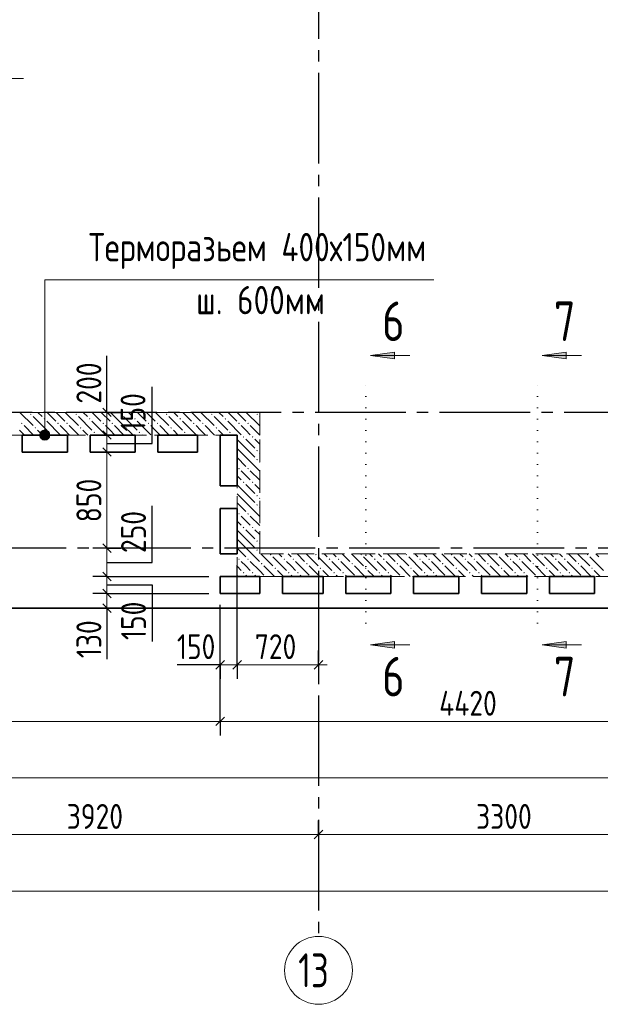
# Model space of a CAD drawing. Header units: millimetres. Extents: x 0 to 61017, y 0 to 42000.
# Tile 5 of 28: x 18999 to 24130, y 16370 to 25070. Entities that reach past the tile are written whole.
import ezdxf

# ---------------------------------------------------------------- set-up
doc = ezdxf.new("R2010")
doc.units = ezdxf.units.MM
for name, pattern in [('______2', [270, 200, -70]), ('______5', [1100, 800, -100, 100, -100]), ('______9', [100, 0, -100])]:
    doc.linetypes.add(name, pattern=pattern)
for name, color, linetype, lineweight in [('Standard', 7, 'Continuous', 25), ('Оси', 40, '______5', 18), ('Примечания', 7, 'Continuous', 25), ('Размерная выноска', 7, 'Continuous', 13), ('Узлы символ', 7, 'Continuous', 25)]:
    doc.layers.add(name, color=color, linetype=linetype, lineweight=lineweight)
doc.layers.add('ЖБ Перекрытие верхний уровень', color=7, linetype='Continuous', lineweight=25, true_color=0xe0e0ff)
doc.layers.add('ЖБ Стена верхний уровень', color=7, linetype='Continuous', lineweight=25, true_color=0x006e00)
doc.styles.add('GOST 2.304-81', font='txt')
doc.styles.add('ISOCPEUR', font='txt')

msp = doc.modelspace()

# ---------------------------------------------------------------- hatches: boundary and pattern name
at = {"layer": 'ЖБ Стена верхний уровень', "linetype": 'Continuous', "lineweight": 18, "transparency": 33554687}
for points in [[(19090.5, 21583.1), (19097, 21589.6), (19103.4, 21583.1), (19097, 21576.6)], [(19490.5, 21583.1), (19497, 21589.6), (19503.4, 21583.1), (19497, 21576.6)], [(19890.5, 21583.1), (19897, 21589.6), (19903.4, 21583.1), (19897, 21576.6)], [(20290.5, 21583.1), (20297, 21589.6), (20303.4, 21583.1), (20297, 21576.6)], [(20690.5, 21583.1), (20697, 21589.6), (20703.4, 21583.1), (20697, 21576.6)], [(21090.5, 21583.1), (21097, 21589.6), (21103.4, 21583.1), (21097, 21576.6)], [(19010.5, 21503.1), (19016.9, 21509.6), (19023.4, 21503.1), (19016.9, 21496.6)], [(19210.5, 21543.1), (19216.9, 21549.6), (19223.4, 21543.1), (19216.9, 21536.6)], [(19330.5, 21503.1), (19337, 21509.6), (19343.5, 21503.1), (19337, 21496.6)], [(19410.5, 21503.1), (19416.9, 21509.6), (19423.4, 21503.1), (19416.9, 21496.6)], [(19610.5, 21543.1), (19616.9, 21549.6), (19623.4, 21543.1), (19616.9, 21536.6)], [(19730.5, 21503.1), (19737, 21509.6), (19743.5, 21503.1), (19737, 21496.6)], [(19810.5, 21503.1), (19816.9, 21509.6), (19823.4, 21503.1), (19816.9, 21496.6)], [(20010.5, 21543.1), (20016.9, 21549.6), (20023.4, 21543.1), (20016.9, 21536.6)], [(20130.5, 21503.1), (20137, 21509.6), (20143.5, 21503.1), (20137, 21496.6)], [(20210.5, 21503.1), (20216.9, 21509.6), (20223.4, 21503.1), (20216.9, 21496.6)], [(20410.5, 21543.1), (20416.9, 21549.6), (20423.4, 21543.1), (20416.9, 21536.6)], [(20530.5, 21503.1), (20537, 21509.6), (20543.5, 21503.1), (20537, 21496.6)], [(20610.5, 21503.1), (20616.9, 21509.6), (20623.4, 21503.1), (20616.9, 21496.6)], [(20810.5, 21543.1), (20816.9, 21549.6), (20823.4, 21543.1), (20816.9, 21536.6)], [(20930.5, 21503.1), (20937, 21509.6), (20943.5, 21503.1), (20937, 21496.6)], [(21010.5, 21503.1), (21016.9, 21509.6), (21023.4, 21503.1), (21016.9, 21496.6)], [(19130.5, 21463.1), (19137, 21469.6), (19143.5, 21463.1), (19137, 21456.6)], [(19250.5, 21423.1), (19257, 21429.6), (19263.5, 21423.1), (19257, 21416.6)], [(19530.5, 21463.1), (19537, 21469.6), (19543.5, 21463.1), (19537, 21456.6)], [(19650.5, 21423.1), (19657, 21429.6), (19663.5, 21423.1), (19657, 21416.6)], [(19930.5, 21463.1), (19937, 21469.6), (19943.5, 21463.1), (19937, 21456.6)], [(20050.5, 21423.1), (20057, 21429.6), (20063.5, 21423.1), (20057, 21416.6)], [(20330.5, 21463.1), (20337, 21469.6), (20343.5, 21463.1), (20337, 21456.6)], [(20450.5, 21423.1), (20457, 21429.6), (20463.5, 21423.1), (20457, 21416.6)], [(20730.5, 21463.1), (20737, 21469.6), (20743.5, 21463.1), (20737, 21456.6)], [(20850.5, 21423.1), (20857, 21429.6), (20863.5, 21423.1), (20857, 21416.6)], [(20970.5, 21383.1), (20977, 21389.6), (20983.5, 21383.1), (20977, 21376.6)], [(21050.5, 21383.1), (21057, 21389.6), (21063.5, 21383.1), (21057, 21376.6)], [(21090.5, 21263.1), (21097, 21269.6), (21103.4, 21263.1), (21097, 21256.6)], [(21090.5, 21183.1), (21097, 21189.6), (21103.4, 21183.1), (21097, 21176.6)], [(20930.5, 21103.1), (20937, 21109.6), (20943.5, 21103.1), (20937, 21096.6)], [(21010.5, 21103.1), (21016.9, 21109.6), (21023.4, 21103.1), (21016.9, 21096.6)], [(20970.5, 20983.1), (20977, 20989.6), (20983.5, 20983.1), (20977, 20976.6)], [(21050.5, 20983.1), (21057, 20989.6), (21063.5, 20983.1), (21057, 20976.6)], [(21090.5, 20863.1), (21097, 20869.6), (21103.4, 20863.1), (21097, 20856.6)], [(20930.5, 20703.1), (20937, 20709.6), (20943.5, 20703.1), (20937, 20696.6)], [(21010.5, 20703.1), (21016.9, 20709.6), (21023.4, 20703.1), (21016.9, 20696.6)], [(21090.5, 20783.1), (21097, 20789.6), (21103.4, 20783.1), (21097, 20776.6)], [(20970.5, 20583.1), (20977, 20589.6), (20983.5, 20583.1), (20977, 20576.6)], [(21050.5, 20583.1), (21057, 20589.6), (21063.5, 20583.1), (21057, 20576.6)], [(21090.5, 20463.1), (21097, 20469.6), (21103.4, 20463.1), (21097, 20456.6)], [(21090.5, 20383.1), (21097, 20389.6), (21103.4, 20383.1), (21097, 20376.6)], [(20930.5, 20303.1), (20937, 20309.6), (20943.5, 20303.1), (20937, 20296.6)], [(21010.5, 20303.1), (21016.9, 20309.6), (21023.4, 20303.1), (21016.9, 20296.6)], [(21210.5, 20343.1), (21216.9, 20349.6), (21223.4, 20343.1), (21216.9, 20336.6)], [(21330.5, 20303.1), (21337, 20309.6), (21343.5, 20303.1), (21337, 20296.6)], [(21410.5, 20303.1), (21416.9, 20309.6), (21423.4, 20303.1), (21416.9, 20296.6)], [(21610.5, 20343.1), (21616.9, 20349.6), (21623.4, 20343.1), (21616.9, 20336.6)], [(21730.5, 20303.1), (21737, 20309.6), (21743.5, 20303.1), (21737, 20296.6)], [(21810.5, 20303.1), (21816.9, 20309.6), (21823.4, 20303.1), (21816.9, 20296.6)], [(22010.5, 20343.1), (22016.9, 20349.6), (22023.4, 20343.1), (22016.9, 20336.6)], [(22130.5, 20303.1), (22137, 20309.6), (22143.5, 20303.1), (22137, 20296.6)], [(22210.5, 20303.1), (22216.9, 20309.6), (22223.4, 20303.1), (22216.9, 20296.6)], [(22410.4, 20343.1), (22416.9, 20349.6), (22423.4, 20343.1), (22416.9, 20336.6)], [(22530.5, 20303.1), (22537, 20309.6), (22543.5, 20303.1), (22537, 20296.6)], [(22610.4, 20303.1), (22616.9, 20309.6), (22623.4, 20303.1), (22616.9, 20296.6)], [(22810.4, 20343.1), (22816.9, 20349.6), (22823.4, 20343.1), (22816.9, 20336.6)], [(22930.5, 20303.1), (22937, 20309.6), (22943.5, 20303.1), (22937, 20296.6)], [(23010.4, 20303.1), (23016.9, 20309.6), (23023.4, 20303.1), (23016.9, 20296.6)], [(23210.4, 20343.1), (23216.9, 20349.6), (23223.4, 20343.1), (23216.9, 20336.6)], [(23330.5, 20303.1), (23337, 20309.6), (23343.5, 20303.1), (23337, 20296.6)], [(23410.4, 20303.1), (23416.9, 20309.6), (23423.4, 20303.1), (23416.9, 20296.6)], [(23610.4, 20343.1), (23616.9, 20349.6), (23623.4, 20343.1), (23616.9, 20336.6)], [(23730.5, 20303.1), (23737, 20309.6), (23743.5, 20303.1), (23737, 20296.6)], [(23810.4, 20303.1), (23816.9, 20309.6), (23823.4, 20303.1), (23816.9, 20296.6)], [(24010.4, 20343.1), (24016.9, 20349.6), (24023.4, 20343.1), (24016.9, 20336.6)], [(20970.5, 20183.1), (20977, 20189.6), (20983.5, 20183.1), (20977, 20176.6)], [(21050.5, 20183.1), (21057, 20189.6), (21063.5, 20183.1), (21057, 20176.6)], [(21130.5, 20263.1), (21137, 20269.6), (21143.5, 20263.1), (21137, 20256.6)], [(21250.5, 20223.1), (21257, 20229.6), (21263.5, 20223.1), (21257, 20216.6)], [(21370.5, 20183.1), (21377, 20189.6), (21383.5, 20183.1), (21377, 20176.6)], [(21450.5, 20183.1), (21457, 20189.6), (21463.5, 20183.1), (21457, 20176.6)], [(21530.5, 20263.1), (21537, 20269.6), (21543.5, 20263.1), (21537, 20256.6)], [(21650.5, 20223.1), (21657, 20229.6), (21663.5, 20223.1), (21657, 20216.6)], [(21770.5, 20183.1), (21777, 20189.6), (21783.5, 20183.1), (21777, 20176.6)], [(21850.5, 20183.1), (21857, 20189.6), (21863.5, 20183.1), (21857, 20176.6)], [(21930.5, 20263.1), (21937, 20269.6), (21943.5, 20263.1), (21937, 20256.6)], [(22050.5, 20223.1), (22057, 20229.6), (22063.5, 20223.1), (22057, 20216.6)], [(22170.5, 20183.1), (22177, 20189.6), (22183.5, 20183.1), (22177, 20176.6)], [(22250.5, 20183.1), (22257, 20189.6), (22263.5, 20183.1), (22257, 20176.6)], [(22330.5, 20263.1), (22337, 20269.6), (22343.5, 20263.1), (22337, 20256.6)], [(22450.5, 20223.1), (22457, 20229.6), (22463.5, 20223.1), (22457, 20216.6)], [(22570.5, 20183.1), (22577, 20189.6), (22583.5, 20183.1), (22577, 20176.6)], [(22650.5, 20183.1), (22657, 20189.6), (22663.5, 20183.1), (22657, 20176.6)], [(22730.5, 20263.1), (22737, 20269.6), (22743.5, 20263.1), (22737, 20256.6)], [(22850.5, 20223.1), (22857, 20229.6), (22863.5, 20223.1), (22857, 20216.6)], [(22970.5, 20183.1), (22977, 20189.6), (22983.5, 20183.1), (22977, 20176.6)], [(23050.5, 20183.1), (23057, 20189.6), (23063.5, 20183.1), (23057, 20176.6)], [(23130.5, 20263.1), (23137, 20269.6), (23143.5, 20263.1), (23137, 20256.6)], [(23250.5, 20223.1), (23257, 20229.6), (23263.5, 20223.1), (23257, 20216.6)], [(23370.5, 20183.1), (23377, 20189.6), (23383.5, 20183.1), (23377, 20176.6)], [(23450.5, 20183.1), (23457, 20189.6), (23463.5, 20183.1), (23457, 20176.6)], [(23530.5, 20263.1), (23537, 20269.6), (23543.5, 20263.1), (23537, 20256.6)], [(23650.5, 20223.1), (23657, 20229.6), (23663.5, 20223.1), (23657, 20216.6)], [(23770.5, 20183.1), (23777, 20189.6), (23783.5, 20183.1), (23777, 20176.6)], [(23850.5, 20183.1), (23857, 20189.6), (23863.5, 20183.1), (23857, 20176.6)], [(23930.5, 20263.1), (23937, 20269.6), (23943.5, 20263.1), (23937, 20256.6)], [(24050.5, 20223.1), (24057, 20229.6), (24063.5, 20223.1), (24057, 20216.6)]]:
    msp.add_hatch(color=7, dxfattribs=at).paths.add_polyline_path(points, flags=16)
at = {"layer": 'Примечания', "linetype": 'Continuous', "lineweight": 13, "transparency": 33554687}
for points in [[(19258.7, 21422.5), (19181.3, 21422.5), (19175, 21400)], [(19258.7, 21422.5), (19175, 21400), (19265, 21400)], [(19242.5, 21438.7), (19197.5, 21438.7), (19181.3, 21422.5)], [(19242.5, 21438.7), (19181.3, 21422.5), (19258.7, 21422.5)], [(19197.5, 21438.7), (19242.5, 21438.7), (19220, 21445)], [(19265, 21400), (19175, 21400), (19181.3, 21377.5)], [(19265, 21400), (19181.3, 21377.5), (19258.7, 21377.5)], [(19258.7, 21377.5), (19181.3, 21377.5), (19197.5, 21361.3)], [(19258.7, 21377.5), (19197.5, 21361.3), (19242.5, 21361.3)], [(19242.5, 21361.3), (19197.5, 21361.3), (19220, 21355)]]:
    msp.add_hatch(color=7, dxfattribs=at).paths.add_polyline_path(points)
at = {"layer": 'Узлы символ', "linetype": 'Continuous', "lineweight": 13, "transparency": 33554687}
for points in [[(22309.8, 22072.2), (22099.8, 22102.2), (22309.8, 22132.2)], [(23827.7, 22072.2), (23617.7, 22102.2), (23827.7, 22132.2)], [(22309.8, 19515.4), (22099.8, 19545.4), (22309.8, 19575.4)], [(23827.7, 19515.4), (23617.7, 19545.4), (23827.7, 19575.4)]]:
    msp.add_hatch(color=7, dxfattribs=at).paths.add_polyline_path(points, flags=16)

# ---------------------------------------------------------------- linework, layer by layer
at = {"layer": 'Standard', "color": 7, "linetype": 'Continuous', "lineweight": 13, "transparency": 33554687}
for p, q in [((19770, 21600), (19770, 21675)), ((19770, 21250), (19770, 20400)), ((19770, 20400), (19770, 20150)), ((19770, 20150), (19770, 20000)), ((19770, 20000), (19770, 19870)), ((19770, 19870), (19770, 19795)), ((20770, 19370), (20695, 19370)), ((20770, 19370), (20920, 19370)), ((20920, 19370), (21640, 19370)), ((21640, 19370), (21715, 19370)), ((14670, 18870), (20770, 18870)), ((20770, 18870), (25190, 18870)), ((7100, 18370), (49710, 18370)), ((17720, 17870), (21640, 17870)), ((21640, 17870), (24940, 17870)), ((49280, 17370), (7200, 17370))]:
    msp.add_line(p, q, dxfattribs=at)
at = {"layer": 'Standard', "color": 251, "linetype": 'Continuous', "lineweight": -3, "true_color": 0x656565, "transparency": 33554687}
for p, q in [((19770, 21600), (19645, 21600)), ((19770, 21600), (19895, 21600)), ((19770, 21600), (19770, 21600)), ((19770, 21400), (19645, 21400)), ((19770, 21400), (19895, 21400)), ((19770, 21400), (19770, 21400)), ((19770, 21250), (19645, 21250)), ((19770, 21250), (19895, 21250)), ((19770, 21250), (19770, 21250)), ((19770, 20400), (19645, 20400)), ((19770, 20400), (19895, 20400)), ((19770, 20400), (19770, 20400)), ((19770, 20150), (19645, 20150)), ((19770, 20150), (19895, 20150)), ((19770, 20000), (19645, 20000)), ((19770, 20000), (19895, 20000)), ((19770, 19870), (19645, 19870)), ((19770, 19870), (19895, 19870)), ((19770, 19870), (19770, 19870)), ((20770, 19370), (20770, 19495)), ((20920, 19370), (20920, 19495)), ((21640, 19370), (21640, 19495)), ((20770, 19370), (20770, 19245)), ((20920, 19370), (20920, 19245)), ((21640, 19370), (21640, 19245)), ((21640, 19370), (21640, 19370)), ((20770, 18870), (20770, 18995)), ((20770, 18870), (20770, 18745)), ((21640, 17870), (21640, 17995)), ((21640, 17870), (21640, 17745)), ((21640, 17870), (21640, 17417.8))]:
    msp.add_line(p, q, dxfattribs=at)
at = {"layer": 'Standard', "color": 7, "linetype": 'Continuous', "lineweight": 25, "transparency": 33554687}
for p, q in [((19732.5, 21637.5), (19807.5, 21562.5)), ((19732.5, 21437.5), (19807.5, 21362.5)), ((19732.5, 21287.5), (19807.5, 21212.5)), ((19732.5, 20437.5), (19807.5, 20362.5)), ((19732.5, 20187.5), (19807.5, 20112.5)), ((19732.5, 20037.5), (19807.5, 19962.5)), ((19732.5, 19907.5), (19807.5, 19832.5)), ((20732.5, 19332.5), (20807.5, 19407.5)), ((20882.5, 19332.5), (20957.5, 19407.5)), ((21602.5, 19332.5), (21677.5, 19407.5)), ((20732.5, 18832.5), (20807.5, 18907.5)), ((21602.5, 17832.5), (21677.5, 17907.5))]:
    msp.add_line(p, q, dxfattribs=at)
at = {"layer": 'Standard', "color": 7, "linetype": 'Continuous', "lineweight": 13, "transparency": 33554687}
for points in [[(19770, 21600), (19770, 21587.6), (19770, 21587.6), (19770, 21542.9), (19770, 21542.9), (19770, 21437.1), (19770, 21437.1), (19770, 21400)], [(19770, 21400), (19770, 21361.4), (19770, 21361.4), (19770, 21250)]]:
    msp.add_lwpolyline(points, dxfattribs=at)
at = {"layer": 'Standard', "color": 251, "linetype": 'Continuous', "lineweight": -3, "true_color": 0x656565, "transparency": 33554687}
for points in [[(20920, 19370), (20920, 19387), (20920, 19387), (20920, 19714), (20920, 19714), (20920, 20250)], [(19770, 20150), (20035.9, 20150), (20035.9, 20150), (20670, 20150)], [(19770, 20000), (20064.3, 20000), (20064.3, 20000), (20670, 20000)], [(20770, 19370), (20770, 19387), (20770, 19387), (20770, 19627.1), (20770, 19627.1), (20770, 19900)], [(20770, 18870), (20770, 18887), (20770, 18887), (20770, 18887), (20770, 18887), (20770, 18887), (20770, 18887), (20770, 18887), (20770, 18887), (20770, 18887), (20770, 18887), (20770, 18887), (20770, 18887), (20770, 19900)]]:
    msp.add_lwpolyline(points, dxfattribs=at)
at = {"layer": 'ЖБ Перекрытие верхний уровень', "color": 7, "linetype": 'Continuous', "lineweight": 35, "transparency": 33554687}
for p, q in [((19020, 21250), (19020, 21400)), ((19020, 21400), (19420, 21400)), ((19420, 21400), (19420, 21250)), ((19620, 21250), (19620, 21400)), ((19620, 21400), (20020, 21400)), ((20020, 21400), (20020, 21250)), ((20220, 21400), (20570, 21400)), ((20220, 21250), (20220, 21400)), ((20570, 21400), (20570, 21250)), ((20770, 20950), (20770, 21400)), ((20770, 21400), (20920, 21400)), ((20920, 21400), (20920, 20950)), ((19420, 21250), (19020, 21250)), ((20020, 21250), (19620, 21250)), ((20570, 21250), (20220, 21250)), ((20920, 20950), (20770, 20950)), ((20770, 20350), (20770, 20750)), ((20770, 20750), (20920, 20750)), ((20920, 20750), (20920, 20350)), ((20920, 20350), (20770, 20350)), ((20770, 20000), (20770, 20150)), ((20770, 20150), (21120, 20150)), ((21120, 20150), (21120, 20000)), ((21320, 20150), (21680, 20150)), ((21320, 20000), (21320, 20150)), ((21680, 20150), (21680, 20000)), ((21880, 20000), (21880, 20150)), ((21880, 20150), (22280, 20150)), ((22280, 20150), (22280, 20000)), ((22480, 20000), (22480, 20150)), ((22480, 20150), (22880, 20150)), ((22880, 20150), (22880, 20000)), ((23080, 20000), (23080, 20150)), ((23080, 20150), (23480, 20150)), ((23480, 20150), (23480, 20000)), ((23680, 20000), (23680, 20150)), ((23680, 20150), (24080, 20150)), ((24080, 20150), (24080, 20000)), ((21120, 20000), (20770, 20000)), ((21680, 20000), (21320, 20000)), ((22280, 20000), (21880, 20000)), ((22880, 20000), (22480, 20000)), ((23480, 20000), (23080, 20000)), ((24080, 20000), (23680, 20000)), ((7100, 19870), (28240, 19870))]:
    msp.add_line(p, q, dxfattribs=at)
at = {"layer": 'ЖБ Стена верхний уровень', "color": 251, "linetype": '______2', "lineweight": 13, "true_color": 0x656565, "transparency": 33554687}
for p, q in [((21120, 21600), (17820, 21600)), ((21120, 21400), (21120, 21600)), ((14520, 21400), (20920, 21400)), ((20920, 21400), (20920, 20150)), ((21120, 20350), (21120, 21400)), ((24840, 20350), (21120, 20350)), ((20920, 20150), (21120, 20150)), ((21120, 20150), (25040, 20150))]:
    msp.add_line(p, q, dxfattribs=at)
at = {"layer": 'ЖБ Стена верхний уровень', "color": 9, "linetype": 'Continuous', "lineweight": 18, "true_color": 0xc7c7c7, "transparency": 33554687}
for p, q in [((19000.1, 21600), (19116.9, 21483.1)), ((19197, 21563.1), (19160.1, 21600)), ((19240.1, 21600), (19316.9, 21523.1)), ((19320.1, 21600), (19397, 21523.1)), ((19400.1, 21600), (19516.9, 21483.1)), ((19597, 21563.1), (19560.1, 21600)), ((19640.1, 21600), (19716.9, 21523.1)), ((19720.1, 21600), (19797, 21523.1)), ((19800.1, 21600), (19916.9, 21483.1)), ((19997, 21563.1), (19960.1, 21600)), ((20040.1, 21600), (20116.9, 21523.1)), ((20120.1, 21600), (20197, 21523.1)), ((20200.1, 21600), (20316.9, 21483.1)), ((20397, 21563.1), (20360.1, 21600)), ((20440.1, 21600), (20516.9, 21523.1)), ((20520.1, 21600), (20597, 21523.1)), ((20600.1, 21600), (20716.9, 21483.1)), ((20797, 21563.1), (20760.1, 21600)), ((20840.1, 21600), (20916.9, 21523.1)), ((20920.1, 21600), (20997, 21523.1)), ((21000.1, 21600), (21116.9, 21483.1)), ((19116.9, 21563.1), (19237, 21443.1)), ((19237, 21523.1), (19357, 21403.1)), ((19516.9, 21563.1), (19637, 21443.1)), ((19637, 21523.1), (19757, 21403.1)), ((19916.9, 21563.1), (20037, 21443.1)), ((20037, 21523.1), (20157, 21403.1)), ((20316.9, 21563.1), (20437, 21443.1)), ((20437, 21523.1), (20557, 21403.1)), ((20716.9, 21563.1), (20837, 21443.1)), ((20837, 21523.1), (20957, 21403.1)), ((21116.9, 21563.1), (21120, 21560.1)), ((19037, 21403.1), (18997, 21443.1)), ((19037, 21483.1), (19120.1, 21400)), ((19157, 21443.1), (19200.1, 21400)), ((19280.1, 21400), (19277, 21403.1)), ((19397, 21443.1), (19357, 21483.1)), ((19437, 21403.1), (19397, 21443.1)), ((19437, 21483.1), (19520.1, 21400)), ((19557, 21443.1), (19600.1, 21400)), ((19680.1, 21400), (19677, 21403.1)), ((19797, 21443.1), (19757, 21483.1)), ((19837, 21403.1), (19797, 21443.1)), ((19837, 21483.1), (19920.1, 21400)), ((19957, 21443.1), (20000.1, 21400)), ((20080.1, 21400), (20077, 21403.1)), ((20197, 21443.1), (20157, 21483.1)), ((20237, 21403.1), (20197, 21443.1)), ((20237, 21483.1), (20320.1, 21400)), ((20357, 21443.1), (20400.1, 21400)), ((20480.1, 21400), (20477, 21403.1)), ((20597, 21443.1), (20557, 21483.1)), ((20637, 21403.1), (20597, 21443.1)), ((20637, 21483.1), (20720.1, 21400)), ((20757, 21443.1), (20800.1, 21400)), ((20880.1, 21400), (20877, 21403.1)), ((20997, 21443.1), (20957, 21483.1)), ((21037, 21403.1), (20997, 21443.1)), ((21037, 21483.1), (21120, 21400.1)), ((20997, 21283.1), (20920, 21360.1)), ((20997, 21363.1), (21077, 21283.1)), ((21077, 21363.1), (21120, 21320.1)), ((20920, 21280.1), (20997, 21203.1)), ((20997, 21283.1), (21077, 21203.1)), ((21120, 21240.1), (21116.9, 21243.1)), ((20920, 21200.1), (20997, 21123.1)), ((20997, 21203.1), (21116.9, 21083.1)), ((21116.9, 21163.1), (21120, 21160.1)), ((20997, 21043.1), (20957, 21083.1)), ((21037, 21083.1), (21120, 21000.1)), ((20920, 21040.1), (20957, 21003.1)), ((21037, 21003.1), (20997, 21043.1)), ((20997, 20883.1), (20920, 20960.1)), ((20920, 20880.1), (20997, 20803.1)), ((20997, 20963.1), (21077, 20883.1)), ((20997, 20883.1), (21077, 20803.1)), ((21077, 20963.1), (21120, 20920.1)), ((20920, 20800.1), (20997, 20723.1)), ((20997, 20803.1), (21116.9, 20683.1)), ((21120, 20840.1), (21116.9, 20843.1)), ((21116.9, 20763.1), (21120, 20760.1)), ((20920, 20640.1), (20957, 20603.1)), ((20997, 20643.1), (20957, 20683.1)), ((21037, 20603.1), (20997, 20643.1)), ((21037, 20683.1), (21120, 20600.1)), ((20997, 20483.1), (20920, 20560.1)), ((20997, 20563.1), (21077, 20483.1)), ((21077, 20563.1), (21120, 20520.1)), ((20920, 20480.1), (20997, 20403.1)), ((20997, 20483.1), (21077, 20403.1)), ((20920, 20400.1), (20997, 20323.1)), ((20997, 20403.1), (21116.9, 20283.1)), ((21120, 20440.1), (21116.9, 20443.1)), ((21116.9, 20363.1), (21120, 20360.1)), ((20997, 20243.1), (20957, 20283.1)), ((21037, 20283.1), (21120, 20200.1)), ((21130.1, 20350), (21237, 20243.1)), ((21237, 20323.1), (21357, 20203.1)), ((21290.1, 20350), (21316.9, 20323.1)), ((21397, 20243.1), (21357, 20283.1)), ((21370.1, 20350), (21397, 20323.1)), ((21437, 20283.1), (21557, 20163.1)), ((21450.1, 20350), (21516.9, 20283.1)), ((21530.1, 20350), (21637, 20243.1)), ((21637, 20323.1), (21757, 20203.1)), ((21690.1, 20350), (21716.9, 20323.1)), ((21797, 20243.1), (21757, 20283.1)), ((21770.1, 20350), (21797, 20323.1)), ((21837, 20283.1), (21957, 20163.1)), ((21850.1, 20350), (21916.9, 20283.1)), ((21930.1, 20350), (22037, 20243.1)), ((22037, 20323.1), (22157, 20203.1)), ((22090.1, 20350), (22116.9, 20323.1)), ((22197, 20243.1), (22157, 20283.1)), ((22170.1, 20350), (22197, 20323.1)), ((22237, 20283.1), (22357, 20163.1)), ((22250.1, 20350), (22316.9, 20283.1)), ((22330.1, 20350), (22437, 20243.1)), ((22437, 20323.1), (22557, 20203.1)), ((22490.1, 20350), (22516.9, 20323.1)), ((22597, 20243.1), (22557, 20283.1)), ((22570.1, 20350), (22597, 20323.1)), ((22637, 20283.1), (22757, 20163.1)), ((22650.1, 20350), (22716.9, 20283.1)), ((22730.1, 20350), (22837, 20243.1)), ((22837, 20323.1), (22957, 20203.1)), ((22890.1, 20350), (22916.9, 20323.1)), ((22997, 20243.1), (22957, 20283.1)), ((22970.1, 20350), (22997, 20323.1)), ((23037, 20283.1), (23157, 20163.1)), ((23050.1, 20350), (23116.9, 20283.1)), ((23130.1, 20350), (23237, 20243.1)), ((23237, 20323.1), (23357, 20203.1)), ((23290.1, 20350), (23316.9, 20323.1)), ((23397, 20243.1), (23357, 20283.1)), ((23370.1, 20350), (23397, 20323.1)), ((23437, 20283.1), (23557, 20163.1)), ((23450.1, 20350), (23516.9, 20283.1)), ((23530.1, 20350), (23637, 20243.1)), ((23637, 20323.1), (23757, 20203.1)), ((23690.1, 20350), (23716.9, 20323.1)), ((23797, 20243.1), (23757, 20283.1)), ((23770.1, 20350), (23797, 20323.1)), ((23837, 20283.1), (23957, 20163.1)), ((23850.1, 20350), (23916.9, 20283.1)), ((23930.1, 20350), (24037, 20243.1)), ((24037, 20323.1), (24157, 20203.1)), ((24090.1, 20350), (24116.9, 20323.1)), ((20920, 20240.1), (20957, 20203.1)), ((21037, 20203.1), (20997, 20243.1)), ((21120, 20200.1), (21157, 20163.1)), ((21157, 20243.1), (21250.1, 20150)), ((21330.1, 20150), (21277, 20203.1)), ((21437, 20203.1), (21397, 20243.1)), ((21557, 20243.1), (21650.1, 20150)), ((21730.1, 20150), (21677, 20203.1)), ((21837, 20203.1), (21797, 20243.1)), ((21957, 20243.1), (22050.1, 20150)), ((22130.1, 20150), (22077, 20203.1)), ((22237, 20203.1), (22197, 20243.1)), ((22357, 20243.1), (22450.1, 20150)), ((22530.1, 20150), (22477, 20203.1)), ((22637, 20203.1), (22597, 20243.1)), ((22757, 20243.1), (22850.1, 20150)), ((22930.1, 20150), (22877, 20203.1)), ((23037, 20203.1), (22997, 20243.1)), ((23157, 20243.1), (23250.1, 20150)), ((23330.1, 20150), (23277, 20203.1)), ((23437, 20203.1), (23397, 20243.1)), ((23557, 20243.1), (23650.1, 20150)), ((23730.1, 20150), (23677, 20203.1)), ((23837, 20203.1), (23797, 20243.1)), ((23957, 20243.1), (24050.1, 20150)), ((24130.1, 20150), (24077, 20203.1)), ((20930.1, 20150), (20920, 20160.1)), ((20997, 20163.1), (21010.1, 20150)), ((21077, 20163.1), (21090.1, 20150)), ((21397, 20163.1), (21410.1, 20150)), ((21477, 20163.1), (21490.1, 20150)), ((21797, 20163.1), (21810.1, 20150)), ((21877, 20163.1), (21890.1, 20150)), ((22197, 20163.1), (22210.1, 20150)), ((22277, 20163.1), (22290.1, 20150)), ((22597, 20163.1), (22610.1, 20150)), ((22677, 20163.1), (22690.1, 20150)), ((22997, 20163.1), (23010.1, 20150)), ((23077, 20163.1), (23090.1, 20150)), ((23397, 20163.1), (23410.1, 20150)), ((23477, 20163.1), (23490.1, 20150)), ((23797, 20163.1), (23810.1, 20150)), ((23877, 20163.1), (23890.1, 20150))]:
    msp.add_line(p, q, dxfattribs=at)
at = {"layer": 'Оси', "color": 8, "linetype": '______5', "lineweight": -3, "transparency": 33554687}
for p, q in [((21640, 38900), (21640, 16970)), ((49910, 21600), (4600, 21600)), ((50210, 20400), (4600, 20400))]:
    msp.add_line(p, q, dxfattribs=at)
at = {"layer": 'Оси', "color": 7, "linetype": 'Continuous', "lineweight": 13, "transparency": 33554687}
msp.add_circle((21640, 16670), 300, dxfattribs=at)
at = {"layer": 'Примечания', "color": 7, "linetype": 'Continuous', "lineweight": 13, "transparency": 33554687}
for p, q in [((19220, 21445), (19220, 21445)), ((19175, 21400), (19175, 21400)), ((19220, 21355), (19220, 21355)), ((19265, 21400), (19265, 21400))]:
    msp.add_line(p, q, dxfattribs=at)
msp.add_lwpolyline([(22657.7, 22772.5), (19220, 22772.5), (19220, 21400)], dxfattribs=at)
msp.add_circle((19220, 21400), 45, dxfattribs=at)
at = {"layer": 'Размерная выноска', "color": 7, "linetype": 'Continuous', "lineweight": 25, "transparency": 33554687}
for p, q in [((19770, 21600), (19770, 22100)), ((19770, 19870), (19770, 19420)), ((20770, 19370), (20390, 19370))]:
    msp.add_line(p, q, dxfattribs=at)
for points in [[(19770, 21325), (20170, 21325), (20170, 21825)], [(19770, 20275), (20170, 20275), (20170, 20775)], [(19770, 20075), (20170, 20075), (20170, 19575)]]:
    msp.add_lwpolyline(points, dxfattribs=at)
at = {"layer": 'Узлы символ', "color": 7, "linetype": 'Continuous', "lineweight": 13, "transparency": 33554687}
for p, q in [((18293.5, 24549.8), (19032, 24549.8)), ((22099.8, 22102.2), (22309.8, 22132.2)), ((22099.8, 22102.2), (22447.3, 22102.2)), ((22099.8, 22102.2), (22099.8, 22102.2)), ((22099.8, 22102.2), (22099.8, 22102.2)), ((22099.8, 22102.2), (22099.8, 22102.2)), ((22309.8, 22072.2), (22099.8, 22102.2)), ((22309.8, 22132.2), (22309.8, 22072.2)), ((22309.8, 22102.2), (22324.8, 22102.2)), ((23617.7, 22102.2), (23827.7, 22132.2)), ((23617.7, 22102.2), (23965.2, 22102.2)), ((23617.7, 22102.2), (23617.7, 22102.2)), ((23617.7, 22102.2), (23617.7, 22102.2)), ((23617.7, 22102.2), (23617.7, 22102.2)), ((23827.7, 22072.2), (23617.7, 22102.2)), ((23827.7, 22132.2), (23827.7, 22072.2)), ((23827.7, 22102.2), (23842.7, 22102.2)), ((22099.8, 19545.4), (22309.8, 19575.4)), ((22309.8, 19575.4), (22309.8, 19515.4)), ((23617.7, 19545.4), (23827.7, 19575.4)), ((23827.7, 19575.4), (23827.7, 19515.4)), ((22099.8, 19545.4), (22447.3, 19545.4)), ((22099.8, 19545.4), (22099.8, 19545.4)), ((22099.8, 19545.4), (22099.8, 19545.4)), ((22099.8, 19545.4), (22099.8, 19545.4)), ((22309.8, 19515.4), (22099.8, 19545.4)), ((22309.8, 19545.4), (22324.8, 19545.4)), ((23617.7, 19545.4), (23965.2, 19545.4)), ((23617.7, 19545.4), (23617.7, 19545.4)), ((23617.7, 19545.4), (23617.7, 19545.4)), ((23617.7, 19545.4), (23617.7, 19545.4)), ((23827.7, 19515.4), (23617.7, 19545.4)), ((23827.7, 19545.4), (23842.7, 19545.4))]:
    msp.add_line(p, q, dxfattribs=at)
at = {"layer": 'Узлы символ', "color": 7, "linetype": '______9', "lineweight": 13, "transparency": 33554687}
for p, q in [((22058, 19738.7), (22058, 21879.2)), ((23575.9, 19738.7), (23575.9, 21879.2))]:
    msp.add_line(p, q, dxfattribs=at)

# ---------------------------------------------------------------- texts
at = {"layer": 'Standard', "color": 7, "linetype": 'Continuous', "lineweight": 25, "transparency": 33554687, "char_height": 220, "attachment_point": 7, "rotation": 90, "style": 'GOST 2.304-81'}
for s, insert, width in [('200', (19720, 21677.5), 531.973), ('150', (20110.6, 21430.6), 469.503), ('850', (19720, 20629.5), 516.396), ('250', (20114.7, 20357.4), 516.396), ('150', (20115.3, 19588.8), 469.509), ('130', (19720, 19428.4), 469.509)]:
    msp.add_mtext(s, dxfattribs=dict(at, insert=insert, width=width))
at = {"layer": 'Standard', "color": 7, "linetype": 'Continuous', "lineweight": 25, "transparency": 33554687, "char_height": 220, "attachment_point": 7, "style": 'GOST 2.304-81'}
for s, insert, width in [('150', (20388.4, 19420), 469.509), ('720', (21076.7, 19420), 531.967), ('4420', (22706.3, 18920), 672.622), ('3920', (19414.1, 17920), 657.058), ('3300', (23032, 17920), 641.476)]:
    msp.add_mtext(s, dxfattribs=dict(at, insert=insert, width=width))
at = {"layer": 'Оси', "color": 7, "linetype": 'Continuous', "lineweight": 25, "transparency": 33554687, "insert": (21460, 16520), "char_height": 300, "width": 472.289, "attachment_point": 7, "style": 'ISOCPEUR'}
msp.add_mtext('\\W0.75;13', dxfattribs=at)
at = {"layer": 'Примечания', "color": 7, "linetype": 'Continuous', "lineweight": 25, "transparency": 33554687, "char_height": 250, "attachment_point": 7, "style": 'GOST 2.304-81'}
for s, insert, width in [('Терморазьем\\~400х150мм', (19607.7, 22867.5), 3189.081), ('ш.\\~600мм', (20557.7, 22467.5), 1279.437)]:
    msp.add_mtext(s, dxfattribs=dict(at, insert=insert, width=width))
at = {"layer": 'Узлы символ', "color": 7, "linetype": 'Continuous', "lineweight": 35, "transparency": 33554687, "char_height": 350, "attachment_point": 7, "style": 'ISOCPEUR'}
for s, insert, width in [('\\W0.78;6', (22202.3, 22230.5), 380.819), ('\\W0.78;7', (23720.2, 22230.5), 380.809), ('\\W0.78;6', (22202.3, 19090.4), 380.819), ('\\W0.78;7', (23720.2, 19090.4), 380.809)]:
    msp.add_mtext(s, dxfattribs=dict(at, insert=insert, width=width))

doc.saveas('drawing.dxf')
